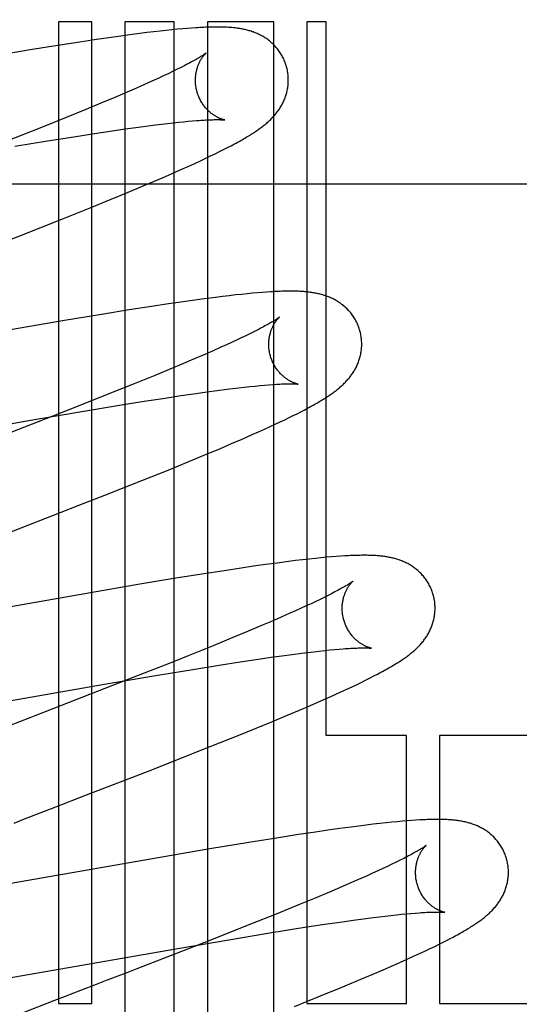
# Model space of a CAD drawing. Header units: inches. Extents: x 0 to 293, y 0 to 190.
# Tile 51 of 104: x 84.805 to 84.912, y 99.968 to 100.18. Entities that reach past the tile are written whole.
import ezdxf

# ---------------------------------------------------------------- set-up
doc = ezdxf.new("R2010")
doc.units = ezdxf.units.IN
doc.header["$LTSCALE"] = 16.12069
doc.header["$MEASUREMENT"] = 0
doc.linetypes.add('HIDDEN', pattern=[0.2, 0.1, -0.1])
doc.layers.add('DEFAULT_2', color=8, linetype='HIDDEN')

msp = doc.modelspace()

# ---------------------------------------------------------------- linework, layer by layer
at = {"layer": 'DEFAULT_2', "color": 8, "linetype": 'HIDDEN'}
for p, q in [((84.81296, 100.17906), (84.81296, 99.96801)), ((84.82011, 100.17906), (84.81296, 100.17906)), ((84.82011, 99.96801), (84.82011, 100.17906)), ((84.82725, 100.17906), (84.82725, 99.87327)), ((84.83785, 100.17906), (84.82725, 100.17906)), ((84.83785, 99.81982), (84.83785, 100.17906)), ((84.84499, 100.17906), (84.84499, 99.8102)), ((84.85927, 100.17906), (84.84499, 100.17906)), ((84.85927, 99.79494), (84.85927, 100.17906)), ((84.86642, 100.17906), (84.86642, 99.96801)), ((84.87056, 100.17906), (84.86642, 100.17906)), ((84.87056, 100.02561), (84.87056, 100.17906)), ((84.83043, 100.17656), (84.82882, 100.17635)), ((84.83198, 100.17676), (84.83043, 100.17656)), ((84.83346, 100.17694), (84.83198, 100.17676)), ((84.83484, 100.1771), (84.83346, 100.17694)), ((84.83615, 100.17724), (84.83484, 100.1771)), ((84.83738, 100.17737), (84.83615, 100.17724)), ((84.83854, 100.17748), (84.83738, 100.17737)), ((84.83962, 100.17758), (84.83854, 100.17748)), ((84.84065, 100.17766), (84.83962, 100.17758)), ((84.84161, 100.17774), (84.84065, 100.17766)), ((84.81752, 100.17473), (84.81278, 100.174)), ((84.82116, 100.17528), (84.81752, 100.17473)), ((84.82379, 100.17566), (84.82116, 100.17528)), ((84.82634, 100.17602), (84.82379, 100.17566)), ((84.82882, 100.17635), (84.82634, 100.17602)), ((84.80683, 100.17304), (84.79956, 100.17183)), ((84.81278, 100.174), (84.80683, 100.17304)), ((84.83671, 100.16801), (84.83571, 100.16754)), ((84.83765, 100.16846), (84.83671, 100.16801)), ((84.83853, 100.1689), (84.83765, 100.16846)), ((84.83936, 100.1693), (84.83853, 100.1689)), ((84.84012, 100.16969), (84.83936, 100.1693)), ((84.83239, 100.16602), (84.83117, 100.16548)), ((84.83355, 100.16655), (84.83239, 100.16602)), ((84.83466, 100.16705), (84.83355, 100.16655)), ((84.83571, 100.16754), (84.83466, 100.16705)), ((84.82925, 100.16463), (84.82721, 100.16375)), ((84.83117, 100.16548), (84.82925, 100.16463)), ((84.82507, 100.16284), (84.82205, 100.16157)), ((84.82721, 100.16375), (84.82507, 100.16284)), ((84.81886, 100.16025), (84.81464, 100.15852)), ((84.82205, 100.16157), (84.81886, 100.16025)), ((84.81464, 100.15852), (84.80927, 100.15636)), ((84.83761, 100.15738), (84.83875, 100.1575)), ((84.83875, 100.1575), (84.83983, 100.15761)), ((84.83983, 100.15761), (84.84086, 100.1577)), ((84.84086, 100.1577), (84.84182, 100.15779)), ((84.80927, 100.15636), (84.80163, 100.15333)), ((84.82072, 100.15509), (84.82411, 100.1556)), ((84.82411, 100.1556), (84.82732, 100.15606)), ((84.82732, 100.15606), (84.82961, 100.15638)), ((84.82961, 100.15638), (84.83178, 100.15667)), ((84.83178, 100.15667), (84.83384, 100.15693)), ((84.83384, 100.15693), (84.83515, 100.15709)), ((84.83515, 100.15709), (84.83641, 100.15724)), ((84.83641, 100.15724), (84.83761, 100.15738)), ((84.80354, 100.15232), (84.81056, 100.15348)), ((84.81056, 100.15348), (84.81624, 100.15439)), ((84.81624, 100.15439), (84.82072, 100.15509)), ((84.84669, 100.15072), (84.84762, 100.15118)), ((84.84762, 100.15118), (84.84849, 100.15162)), ((84.84849, 100.15162), (84.84931, 100.15203)), ((84.84931, 100.15203), (84.85009, 100.15244)), ((84.84231, 100.14866), (84.84351, 100.14922)), ((84.84351, 100.14922), (84.84464, 100.14975)), ((84.84464, 100.14975), (84.8457, 100.15025)), ((84.8457, 100.15025), (84.84669, 100.15072)), ((84.83596, 100.14585), (84.83822, 100.14683)), ((84.83822, 100.14683), (84.83966, 100.14747)), ((84.83966, 100.14747), (84.84103, 100.14808)), ((84.84103, 100.14808), (84.84231, 100.14866)), ((84.83119, 100.14382), (84.83361, 100.14484)), ((84.83361, 100.14484), (84.83596, 100.14585)), ((84.64877, 100.14426), (85.14877, 100.14426)), ((84.82783, 100.14241), (84.83119, 100.14382)), ((84.81976, 100.13912), (84.82432, 100.14097)), ((84.82432, 100.14097), (84.82783, 100.14241)), ((84.81402, 100.13683), (84.81976, 100.13912)), ((84.80497, 100.13325), (84.81402, 100.13683)), ((84.78784, 100.12658), (84.80497, 100.13325)), ((84.84434, 100.11953), (84.84183, 100.11919)), ((84.84674, 100.11984), (84.84434, 100.11953)), ((84.84826, 100.12003), (84.84674, 100.11984)), ((84.84971, 100.1202), (84.84826, 100.12003)), ((84.85107, 100.12035), (84.84971, 100.1202)), ((84.85236, 100.12049), (84.85107, 100.12035)), ((84.85357, 100.12062), (84.85236, 100.12049)), ((84.85471, 100.12072), (84.85357, 100.12062)), ((84.85578, 100.12082), (84.85471, 100.12072)), ((84.85678, 100.1209), (84.85578, 100.12082)), ((84.85773, 100.12097), (84.85678, 100.1209)), ((84.83294, 100.11788), (84.82817, 100.11714)), ((84.8366, 100.11844), (84.83294, 100.11788)), ((84.83925, 100.11882), (84.8366, 100.11844)), ((84.84183, 100.11919), (84.83925, 100.11882)), ((84.82218, 100.11618), (84.8138, 100.11478)), ((84.82817, 100.11714), (84.82218, 100.11618)), ((84.8138, 100.11478), (84.80052, 100.11251)), ((84.85229, 100.11112), (84.85129, 100.11065)), ((84.85324, 100.11158), (84.85229, 100.11112)), ((84.85414, 100.11201), (84.85324, 100.11158)), ((84.85497, 100.11242), (84.85414, 100.11201)), ((84.85575, 100.11282), (84.85497, 100.11242)), ((84.84793, 100.10912), (84.84607, 100.1083)), ((84.8491, 100.10965), (84.84793, 100.10912)), ((84.85022, 100.11016), (84.8491, 100.10965)), ((84.85129, 100.11065), (84.85022, 100.11016)), ((84.8441, 100.10744), (84.84202, 100.10654)), ((84.84607, 100.1083), (84.8441, 100.10744)), ((84.83984, 100.10561), (84.83677, 100.10433)), ((84.84202, 100.10654), (84.83984, 100.10561)), ((84.83353, 100.10299), (84.82925, 100.10125)), ((84.83677, 100.10433), (84.83353, 100.10299)), ((84.82925, 100.10125), (84.82382, 100.09907)), ((84.84917, 100.10008), (84.8505, 100.10025)), ((84.8505, 100.10025), (84.85177, 100.1004)), ((84.85177, 100.1004), (84.85299, 100.10054)), ((84.85299, 100.10054), (84.85415, 100.10067)), ((84.85415, 100.10067), (84.85526, 100.10078)), ((84.85526, 100.10078), (84.8563, 100.10088)), ((84.8563, 100.10088), (84.85729, 100.10097)), ((84.85729, 100.10097), (84.85821, 100.10104)), ((84.82382, 100.09907), (84.81612, 100.09602)), ((84.83139, 100.0975), (84.8359, 100.0982)), ((84.8359, 100.0982), (84.83932, 100.09872)), ((84.83932, 100.09872), (84.84257, 100.09919)), ((84.84257, 100.09919), (84.84488, 100.09952)), ((84.84488, 100.09952), (84.84708, 100.09981)), ((84.84708, 100.09981), (84.84917, 100.10008)), ((84.81612, 100.09602), (84.80272, 100.09079)), ((84.81757, 100.09523), (84.82567, 100.09658)), ((84.82567, 100.09658), (84.83139, 100.0975)), ((84.80569, 100.0932), (84.81757, 100.09523)), ((84.86166, 100.09354), (84.86259, 100.09399)), ((84.86259, 100.09399), (84.86347, 100.09442)), ((84.86347, 100.09442), (84.8643, 100.09483)), ((84.8643, 100.09483), (84.86508, 100.09523)), ((84.86508, 100.09523), (84.86582, 100.09562)), ((84.86582, 100.09562), (84.86652, 100.09599)), ((84.76732, 100.0865), (84.80569, 100.0932)), ((84.85729, 100.0915), (84.85849, 100.09205)), ((84.85849, 100.09205), (84.85962, 100.09257)), ((84.85962, 100.09257), (84.86067, 100.09307)), ((84.86067, 100.09307), (84.86166, 100.09354)), ((84.8525, 100.08938), (84.85466, 100.09033)), ((84.85466, 100.09033), (84.85601, 100.09093)), ((84.85601, 100.09093), (84.85729, 100.0915)), ((84.84779, 100.08737), (84.8502, 100.08839)), ((84.8502, 100.08839), (84.8525, 100.08938)), ((84.84103, 100.08456), (84.84448, 100.08598)), ((84.84448, 100.08598), (84.84779, 100.08737)), ((84.83653, 100.08272), (84.84103, 100.08456)), ((84.83087, 100.08045), (84.83653, 100.08272)), ((84.82293, 100.07731), (84.83087, 100.08045)), ((84.81882, 100.0757), (84.82293, 100.07731)), ((84.80493, 100.0703), (84.81882, 100.0757)), ((84.80164, 100.06902), (84.80493, 100.0703)), ((84.8575, 100.06238), (84.85492, 100.06202)), ((84.86001, 100.06272), (84.8575, 100.06238)), ((84.86245, 100.06304), (84.86001, 100.06272)), ((84.864, 100.06323), (84.86245, 100.06304)), ((84.86549, 100.06341), (84.864, 100.06323)), ((84.86691, 100.06357), (84.86549, 100.06341)), ((84.86824, 100.06371), (84.86691, 100.06357)), ((84.86949, 100.06384), (84.86824, 100.06371)), ((84.87066, 100.06395), (84.86949, 100.06384)), ((84.87174, 100.06404), (84.87066, 100.06395)), ((84.87275, 100.06412), (84.87174, 100.06404)), ((84.87369, 100.06419), (84.87275, 100.06412)), ((84.84381, 100.06033), (84.83781, 100.05936)), ((84.8486, 100.06107), (84.84381, 100.06033)), ((84.85227, 100.06163), (84.8486, 100.06107)), ((84.85492, 100.06202), (84.85227, 100.06163)), ((84.83048, 100.05814), (84.77262, 100.0481)), ((84.83781, 100.05936), (84.83048, 100.05814)), ((84.87173, 100.05612), (84.87097, 100.05574)), ((84.86732, 100.05397), (84.86627, 100.05348)), ((84.86832, 100.05445), (84.86732, 100.05397)), ((84.86926, 100.0549), (84.86832, 100.05445)), ((84.87014, 100.05533), (84.86926, 100.0549)), ((84.87097, 100.05574), (84.87014, 100.05533)), ((84.86278, 100.05191), (84.86085, 100.05106)), ((84.86399, 100.05245), (84.86278, 100.05191)), ((84.86516, 100.05298), (84.86399, 100.05245)), ((84.86627, 100.05348), (84.86516, 100.05298)), ((84.85882, 100.05018), (84.85667, 100.04926)), ((84.86085, 100.05106), (84.85882, 100.05018)), ((84.85365, 100.04799), (84.85045, 100.04667)), ((84.85667, 100.04926), (84.85365, 100.04799)), ((84.85045, 100.04667), (84.84623, 100.04494)), ((84.84623, 100.04494), (84.84084, 100.04277)), ((84.86322, 100.04307), (84.8653, 100.04334)), ((84.8653, 100.04334), (84.86662, 100.0435)), ((84.86662, 100.0435), (84.86789, 100.04365)), ((84.86789, 100.04365), (84.86909, 100.04378)), ((84.86909, 100.04378), (84.87025, 100.04391)), ((84.87025, 100.04391), (84.87134, 100.04402)), ((84.87134, 100.04402), (84.87237, 100.04412)), ((84.87237, 100.04412), (84.87334, 100.0442)), ((84.83804, 100.04165), (84.8292, 100.03816)), ((84.84084, 100.04277), (84.83804, 100.04165)), ((84.84757, 100.04077), (84.85207, 100.04147)), ((84.85207, 100.04147), (84.85549, 100.04198)), ((84.85549, 100.04198), (84.85873, 100.04245)), ((84.85873, 100.04245), (84.86103, 100.04277)), ((84.86103, 100.04277), (84.86322, 100.04307)), ((84.83477, 100.03868), (84.84184, 100.03985)), ((84.84184, 100.03985), (84.84757, 100.04077)), ((84.76789, 100.02711), (84.82405, 100.03685)), ((84.8292, 100.03816), (84.81337, 100.032)), ((84.82405, 100.03685), (84.83477, 100.03868)), ((84.87722, 100.03663), (84.87822, 100.03712)), ((84.87822, 100.03712), (84.87915, 100.03757)), ((84.87915, 100.03757), (84.88002, 100.03801)), ((84.88002, 100.03801), (84.88085, 100.03843)), ((84.88085, 100.03843), (84.88163, 100.03883)), ((84.87235, 100.03438), (84.87372, 100.035)), ((84.87372, 100.035), (84.87498, 100.03558)), ((84.87498, 100.03558), (84.87614, 100.03612)), ((84.87614, 100.03612), (84.87722, 100.03663)), ((84.86718, 100.03211), (84.86944, 100.03309)), ((84.86944, 100.03309), (84.8709, 100.03374)), ((84.8709, 100.03374), (84.87235, 100.03438)), ((84.81337, 100.032), (84.81009, 100.03073)), ((84.8624, 100.03008), (84.86483, 100.03111)), ((84.86483, 100.03111), (84.86718, 100.03211)), ((84.85551, 100.02723), (84.85902, 100.02867)), ((84.85902, 100.02867), (84.8624, 100.03008)), ((84.84323, 100.0223), (84.85, 100.025)), ((84.88784, 100.02561), (84.87056, 100.02561)), ((84.88784, 99.96801), (84.88784, 100.02561)), ((84.89498, 100.02561), (84.89498, 99.96801)), ((84.9231, 100.02561), (84.89498, 100.02561)), ((84.83301, 100.01828), (84.84323, 100.0223)), ((84.81901, 100.01284), (84.83301, 100.01828)), ((84.80902, 100.00898), (84.81236, 100.01027)), ((84.81236, 100.01027), (84.81459, 100.01113)), ((84.80678, 100.00811), (84.80902, 100.00898)), ((84.88587, 100.0071), (84.88471, 100.00699)), ((84.88696, 100.0072), (84.88587, 100.0071)), ((84.88798, 100.00729), (84.88696, 100.0072)), ((84.88894, 100.00736), (84.88798, 100.00729)), ((84.88984, 100.00742), (84.88894, 100.00736)), ((84.87093, 100.00525), (84.86828, 100.00487)), ((84.87349, 100.00562), (84.87093, 100.00525)), ((84.87596, 100.00595), (84.87349, 100.00562)), ((84.87758, 100.00616), (84.87596, 100.00595)), ((84.87916, 100.00636), (84.87758, 100.00616)), ((84.88069, 100.00655), (84.87916, 100.00636)), ((84.88213, 100.00671), (84.88069, 100.00655)), ((84.88347, 100.00686), (84.88213, 100.00671)), ((84.88471, 100.00699), (84.88347, 100.00686)), ((84.85987, 100.00358), (84.8539, 100.00262)), ((84.86463, 100.00432), (84.85987, 100.00358)), ((84.86828, 100.00487), (84.86463, 100.00432)), ((84.84554, 100.00123), (84.79483, 99.99242)), ((84.8539, 100.00262), (84.84554, 100.00123)), ((84.88647, 99.9988), (84.88563, 99.99838)), ((84.88725, 99.99919), (84.88647, 99.9988)), ((84.88169, 99.99652), (84.88056, 99.99601)), ((84.88276, 99.99702), (84.88169, 99.99652)), ((84.88377, 99.99749), (84.88276, 99.99702)), ((84.88473, 99.99795), (84.88377, 99.99749)), ((84.88563, 99.99838), (84.88473, 99.99795)), ((84.87752, 99.99465), (84.87555, 99.99379)), ((84.87939, 99.99548), (84.87752, 99.99465)), ((84.88056, 99.99601), (84.87939, 99.99548)), ((84.87346, 99.9929), (84.87127, 99.99197)), ((84.87555, 99.99379), (84.87346, 99.9929)), ((84.87127, 99.99197), (84.86819, 99.99068)), ((84.8641, 99.989), (84.85977, 99.98724)), ((84.85977, 99.98724), (84.85428, 99.98504)), ((84.87637, 99.98592), (84.87858, 99.98622)), ((84.87858, 99.98622), (84.88067, 99.98649)), ((84.88067, 99.98649), (84.88201, 99.98666)), ((84.88201, 99.98666), (84.88328, 99.98681)), ((84.88328, 99.98681), (84.88451, 99.98695)), ((84.88451, 99.98695), (84.88567, 99.98708)), ((84.88567, 99.98708), (84.88678, 99.98719)), ((84.88678, 99.98719), (84.88783, 99.98729)), ((84.88783, 99.98729), (84.88881, 99.98738)), ((84.88881, 99.98738), (84.88975, 99.98746)), ((84.85428, 99.98504), (84.84551, 99.98158)), ((84.85712, 99.98297), (84.86285, 99.9839)), ((84.86285, 99.9839), (84.86737, 99.9846)), ((84.86737, 99.9846), (84.8708, 99.98512)), ((84.8708, 99.98512), (84.87405, 99.9856)), ((84.87405, 99.9856), (84.87637, 99.98592)), ((84.83822, 99.97978), (84.85004, 99.9818)), ((84.85004, 99.9818), (84.85712, 99.98297)), ((84.8966, 99.98162), (84.89739, 99.98203)), ((84.78333, 99.97026), (84.83822, 99.97978)), ((84.84551, 99.98158), (84.8298, 99.97546)), ((84.89183, 99.97929), (84.89292, 99.9798)), ((84.89292, 99.9798), (84.89394, 99.98029)), ((84.89394, 99.98029), (84.89488, 99.98075)), ((84.89488, 99.98075), (84.89577, 99.9812)), ((84.89577, 99.9812), (84.8966, 99.98162)), ((84.88659, 99.9769), (84.88802, 99.97754)), ((84.88802, 99.97754), (84.88939, 99.97816)), ((84.88939, 99.97816), (84.89066, 99.97874)), ((84.89066, 99.97874), (84.89183, 99.97929)), ((84.8298, 99.97546), (84.82763, 99.97462)), ((84.88284, 99.97526), (84.88511, 99.97625)), ((84.88511, 99.97625), (84.88659, 99.9769)), ((84.87806, 99.97323), (84.88049, 99.97426)), ((84.88049, 99.97426), (84.88284, 99.97526)), ((84.82104, 99.97207), (84.81771, 99.97078)), ((84.82325, 99.97292), (84.82104, 99.97207)), ((84.86936, 99.96965), (84.87381, 99.97147)), ((84.81771, 99.97078), (84.81548, 99.96992)), ((84.86375, 99.96739), (84.86936, 99.96965)), ((84.81212, 99.96862), (84.7931, 99.96122)), ((84.81296, 99.96801), (84.82011, 99.96801)), ((84.86642, 99.96801), (84.88784, 99.96801)), ((84.89498, 99.96801), (84.9231, 99.96801))]:
    msp.add_line(p, q, dxfattribs=at)
for points in [[(84.86204, 100.16944), (84.86197, 100.16965), (84.8619, 100.1699), (84.86181, 100.17014), (84.86172, 100.17039), (84.86163, 100.17063), (84.86153, 100.17086), (84.86142, 100.1711), (84.86131, 100.17133), (84.86119, 100.17156), (84.86107, 100.17179), (84.86094, 100.17201), (84.86081, 100.17223), (84.86067, 100.17244), (84.86053, 100.17265), (84.86038, 100.17286), (84.86023, 100.17306), (84.86008, 100.17326), (84.85992, 100.17345), (84.85976, 100.17364), (84.85959, 100.17382), (84.85942, 100.174), (84.85925, 100.17418), (84.85907, 100.17435), (84.8589, 100.17451), (84.85872, 100.17467), (84.85854, 100.17483), (84.85835, 100.17498), (84.85816, 100.17512), (84.85798, 100.17527), (84.85778, 100.1754), (84.85759, 100.17554), (84.85739, 100.17567), (84.85719, 100.17579), (84.85699, 100.17591), (84.85678, 100.17603), (84.85658, 100.17614), (84.85637, 100.17625), (84.85616, 100.17636), (84.85595, 100.17646), (84.85574, 100.17655), (84.85553, 100.17664), (84.85532, 100.17673), (84.8551, 100.17682), (84.85489, 100.1769), (84.85467, 100.17697), (84.85444, 100.17705), (84.85422, 100.17712), (84.854, 100.17718), (84.85377, 100.17725), (84.85355, 100.17731), (84.85332, 100.17736), (84.85309, 100.17742), (84.85287, 100.17747), (84.85264, 100.17751), (84.85241, 100.17756), (84.85218, 100.1776), (84.85195, 100.17764), (84.85171, 100.17767), (84.85148, 100.17771), (84.85124, 100.17774), (84.851, 100.17777), (84.85076, 100.17779), (84.85052, 100.17782), (84.85027, 100.17784), (84.85001, 100.17786), (84.84975, 100.17788), (84.84949, 100.1779), (84.84921, 100.17791), (84.84893, 100.17793), (84.84865, 100.17794), (84.84836, 100.17795), (84.84806, 100.17795), (84.84775, 100.17796), (84.84743, 100.17796), (84.84711, 100.17796), (84.84678, 100.17796), (84.84644, 100.17796), (84.84609, 100.17795), (84.84573, 100.17795), (84.84537, 100.17794), (84.84499, 100.17792), (84.84461, 100.17791), (84.84421, 100.17789), (84.8438, 100.17787), (84.84339, 100.17785), (84.84296, 100.17783), (84.84252, 100.1778), (84.84161, 100.17774)], [(84.84472, 100.17238), (84.84471, 100.17237), (84.84469, 100.17236), (84.84467, 100.17234), (84.84464, 100.17232), (84.8446, 100.17229), (84.84455, 100.17225), (84.84449, 100.1722), (84.84442, 100.17215), (84.84434, 100.1721), (84.84424, 100.17203), (84.84413, 100.17196), (84.84401, 100.17188), (84.84388, 100.1718), (84.84373, 100.1717), (84.84357, 100.1716), (84.8434, 100.1715), (84.84321, 100.17138), (84.843, 100.17126), (84.84278, 100.17113), (84.84255, 100.171), (84.8423, 100.17086), (84.84203, 100.17071), (84.84175, 100.17056), (84.84146, 100.1704), (84.84115, 100.17023), (84.84082, 100.17006), (84.84048, 100.16988), (84.84012, 100.16969)], [(84.84277, 100.16408), (84.84271, 100.16428), (84.84266, 100.16451), (84.84261, 100.16475), (84.84256, 100.16498), (84.84253, 100.16522), (84.8425, 100.16545), (84.84247, 100.16568), (84.84245, 100.16592), (84.84244, 100.16615), (84.84243, 100.16638), (84.84243, 100.16661), (84.84244, 100.16683), (84.84245, 100.16705), (84.84246, 100.16727), (84.84248, 100.16749), (84.84251, 100.1677), (84.84254, 100.16791), (84.84257, 100.16812), (84.84261, 100.16832), (84.84265, 100.16851), (84.8427, 100.1687), (84.84274, 100.16889), (84.8428, 100.16907), (84.84285, 100.16924), (84.8429, 100.16941), (84.84296, 100.16958), (84.84302, 100.16974), (84.84308, 100.16989), (84.84315, 100.17004), (84.84321, 100.17019), (84.84327, 100.17033), (84.84334, 100.17046), (84.84341, 100.17059), (84.84347, 100.17071), (84.84354, 100.17083), (84.8436, 100.17095), (84.84367, 100.17106), (84.84374, 100.17117), (84.8438, 100.17127), (84.84387, 100.17136), (84.84393, 100.17146), (84.84399, 100.17155), (84.84405, 100.17163), (84.84412, 100.17171), (84.84417, 100.17179), (84.84423, 100.17186), (84.84429, 100.17193), (84.84434, 100.17199), (84.84439, 100.17205), (84.84444, 100.1721), (84.84449, 100.17215), (84.84453, 100.1722), (84.84457, 100.17224), (84.8446, 100.17227), (84.84464, 100.1723), (84.84466, 100.17233), (84.84468, 100.17235), (84.8447, 100.17236), (84.84471, 100.17237), (84.84472, 100.17238)], [(84.85009, 100.15244), (84.85046, 100.15263), (84.85082, 100.15283), (84.85117, 100.15302), (84.85151, 100.1532), (84.85184, 100.15339), (84.85217, 100.15357), (84.85248, 100.15374), (84.85278, 100.15392), (84.85308, 100.15409), (84.85337, 100.15426), (84.85364, 100.15443), (84.85392, 100.15459), (84.85418, 100.15475), (84.85444, 100.15491), (84.85468, 100.15507), (84.85493, 100.15523), (84.85516, 100.15538), (84.85539, 100.15554), (84.85561, 100.15569), (84.85583, 100.15584), (84.85604, 100.15599), (84.85625, 100.15613), (84.85645, 100.15628), (84.85665, 100.15643), (84.85684, 100.15658), (84.85704, 100.15673), (84.85722, 100.15687), (84.85741, 100.15702), (84.85759, 100.15718), (84.85777, 100.15733), (84.85795, 100.15748), (84.85812, 100.15764), (84.85829, 100.1578), (84.85846, 100.15796), (84.85863, 100.15812), (84.8588, 100.15829), (84.85896, 100.15845), (84.85912, 100.15863), (84.85928, 100.1588), (84.85944, 100.15897), (84.85959, 100.15915), (84.85974, 100.15933), (84.85988, 100.15951), (84.86003, 100.1597), (84.86017, 100.15988), (84.8603, 100.16007), (84.86043, 100.16026), (84.86056, 100.16046), (84.86069, 100.16065), (84.86081, 100.16085), (84.86093, 100.16106), (84.86104, 100.16126), (84.86115, 100.16147), (84.86126, 100.16168), (84.86136, 100.1619), (84.86146, 100.16211), (84.86156, 100.16233), (84.86165, 100.16255), (84.86173, 100.16277), (84.86181, 100.163), (84.86189, 100.16322), (84.86196, 100.16345), (84.86203, 100.16369), (84.86209, 100.16392), (84.86215, 100.16416), (84.8622, 100.1644), (84.86225, 100.16465), (84.86229, 100.16489), (84.86233, 100.16514), (84.86236, 100.16539), (84.86238, 100.16564), (84.8624, 100.1659), (84.86242, 100.16615), (84.86242, 100.16641), (84.86242, 100.16666), (84.86242, 100.16692), (84.86241, 100.16718), (84.86239, 100.16744), (84.86237, 100.16769), (84.86234, 100.16795), (84.8623, 100.16821), (84.86226, 100.16846), (84.86221, 100.16872), (84.86215, 100.16897), (84.86209, 100.16923), (84.86204, 100.16944)], [(84.84872, 100.15798), (84.84872, 100.15798), (84.84871, 100.15798), (84.8487, 100.15799), (84.84867, 100.15799), (84.84864, 100.158), (84.84861, 100.158), (84.84856, 100.15801), (84.84852, 100.15803), (84.84846, 100.15804), (84.8484, 100.15806), (84.84834, 100.15808), (84.84827, 100.1581), (84.84819, 100.15812), (84.84811, 100.15815), (84.84803, 100.15818), (84.84794, 100.15821), (84.84785, 100.15824), (84.84776, 100.15828), (84.84766, 100.15832), (84.84756, 100.15836), (84.84746, 100.15841), (84.84736, 100.15846), (84.84725, 100.15851), (84.84714, 100.15857), (84.84702, 100.15863), (84.84691, 100.1587), (84.84679, 100.15877), (84.84667, 100.15884), (84.84655, 100.15891), (84.84642, 100.159), (84.84629, 100.15908), (84.84616, 100.15917), (84.84603, 100.15927), (84.8459, 100.15937), (84.84577, 100.15948), (84.84563, 100.15959), (84.8455, 100.1597), (84.84536, 100.15983), (84.84523, 100.15995), (84.84509, 100.16009), (84.84495, 100.16023), (84.84482, 100.16037), (84.84468, 100.16052), (84.84455, 100.16068), (84.84441, 100.16085), (84.84428, 100.16102), (84.84415, 100.16119), (84.84403, 100.16137), (84.8439, 100.16156), (84.84378, 100.16175), (84.84367, 100.16194), (84.84355, 100.16214), (84.84345, 100.16235), (84.84334, 100.16255), (84.84324, 100.16277), (84.84315, 100.16298), (84.84306, 100.1632), (84.84298, 100.16343), (84.8429, 100.16365), (84.84282, 100.16388), (84.84277, 100.16408)], [(84.84182, 100.15779), (84.84272, 100.15786), (84.84315, 100.15789), (84.84356, 100.15792), (84.84396, 100.15794), (84.84434, 100.15797), (84.84469, 100.15799), (84.84503, 100.158), (84.84535, 100.15802), (84.84565, 100.15803), (84.84593, 100.15804), (84.8462, 100.15804), (84.84645, 100.15805), (84.84669, 100.15805), (84.84691, 100.15805), (84.84712, 100.15805), (84.84731, 100.15805), (84.84749, 100.15805), (84.84766, 100.15805), (84.84781, 100.15804), (84.84795, 100.15804), (84.84808, 100.15803), (84.84819, 100.15803), (84.8483, 100.15802), (84.84839, 100.15801), (84.84846, 100.15801), (84.84853, 100.158), (84.84859, 100.158), (84.84863, 100.15799), (84.84867, 100.15799), (84.84869, 100.15798), (84.84871, 100.15798), (84.84872, 100.15798)], [(84.87783, 100.11265), (84.87776, 100.11286), (84.87769, 100.11311), (84.8776, 100.11335), (84.87751, 100.1136), (84.87742, 100.11384), (84.87732, 100.11408), (84.87721, 100.11431), (84.8771, 100.11455), (84.87698, 100.11478), (84.87685, 100.115), (84.87673, 100.11522), (84.87659, 100.11544), (84.87645, 100.11566), (84.87631, 100.11587), (84.87617, 100.11608), (84.87601, 100.11628), (84.87586, 100.11648), (84.8757, 100.11667), (84.87554, 100.11686), (84.87537, 100.11704), (84.8752, 100.11722), (84.87503, 100.1174), (84.87485, 100.11757), (84.87468, 100.11773), (84.8745, 100.11789), (84.87431, 100.11805), (84.87413, 100.1182), (84.87394, 100.11834), (84.87375, 100.11849), (84.87356, 100.11862), (84.87336, 100.11876), (84.87316, 100.11889), (84.87296, 100.11901), (84.87276, 100.11913), (84.87255, 100.11925), (84.87235, 100.11936), (84.87214, 100.11947), (84.87193, 100.11958), (84.87172, 100.11968), (84.87151, 100.11977), (84.8713, 100.11986), (84.87108, 100.11995), (84.87087, 100.12003), (84.87065, 100.12011), (84.87043, 100.12019), (84.87021, 100.12027), (84.86998, 100.12034), (84.86976, 100.1204), (84.86953, 100.12046), (84.86931, 100.12052), (84.86908, 100.12058), (84.86885, 100.12063), (84.86862, 100.12068), (84.86839, 100.12073), (84.86816, 100.12077), (84.86793, 100.12082), (84.86769, 100.12085), (84.86746, 100.12089), (84.86722, 100.12092), (84.86698, 100.12095), (84.86674, 100.12098), (84.86649, 100.12101), (84.86624, 100.12103), (84.86599, 100.12106), (84.86573, 100.12108), (84.86547, 100.12109), (84.8652, 100.12111), (84.86492, 100.12113), (84.86464, 100.12114), (84.86435, 100.12115), (84.86406, 100.12116), (84.86376, 100.12116), (84.86345, 100.12117), (84.86313, 100.12117), (84.8628, 100.12117), (84.86247, 100.12117), (84.86213, 100.12117), (84.86178, 100.12116), (84.86142, 100.12115), (84.86105, 100.12114), (84.86067, 100.12113), (84.86028, 100.12111), (84.85988, 100.1211), (84.85947, 100.12108), (84.85905, 100.12105), (84.85862, 100.12103), (84.85773, 100.12097)], [(84.86051, 100.11559), (84.8605, 100.11558), (84.86049, 100.11557), (84.86047, 100.11555), (84.86044, 100.11553), (84.8604, 100.1155), (84.86036, 100.11547), (84.86031, 100.11543), (84.86024, 100.11539), (84.86017, 100.11534), (84.86008, 100.11528), (84.85999, 100.11521), (84.85988, 100.11514), (84.85977, 100.11507), (84.85964, 100.11498), (84.8595, 100.1149), (84.85935, 100.1148), (84.85918, 100.1147), (84.85901, 100.1146), (84.85882, 100.11448), (84.85862, 100.11437), (84.8584, 100.11424), (84.85817, 100.11411), (84.85793, 100.11398), (84.85767, 100.11384), (84.8574, 100.11369), (84.8571, 100.11353), (84.85679, 100.11336), (84.85646, 100.11319), (84.85611, 100.11301), (84.85575, 100.11282)], [(84.85856, 100.10729), (84.8585, 100.10749), (84.85845, 100.10772), (84.8584, 100.10795), (84.85836, 100.10819), (84.85832, 100.10842), (84.85829, 100.10866), (84.85826, 100.10889), (84.85824, 100.10912), (84.85823, 100.10935), (84.85822, 100.10958), (84.85822, 100.10981), (84.85823, 100.11003), (84.85824, 100.11026), (84.85825, 100.11048), (84.85827, 100.11069), (84.8583, 100.1109), (84.85833, 100.11111), (84.85836, 100.11132), (84.8584, 100.11152), (84.85844, 100.11171), (84.85848, 100.1119), (84.85853, 100.11209), (84.85858, 100.11227), (84.85864, 100.11244), (84.85869, 100.11261), (84.85875, 100.11278), (84.85881, 100.11294), (84.85887, 100.11309), (84.85893, 100.11324), (84.859, 100.11339), (84.85906, 100.11353), (84.85913, 100.11366), (84.85919, 100.11379), (84.85926, 100.11391), (84.85932, 100.11403), (84.85939, 100.11415), (84.85945, 100.11426), (84.85952, 100.11437), (84.85959, 100.11447), (84.85965, 100.11456), (84.85971, 100.11466), (84.85978, 100.11475), (84.85984, 100.11483), (84.8599, 100.11491), (84.85996, 100.11499), (84.86002, 100.11506), (84.86007, 100.11513), (84.86013, 100.11519), (84.86018, 100.11525), (84.86023, 100.1153), (84.86027, 100.11535), (84.86032, 100.1154), (84.86035, 100.11544), (84.86039, 100.11548), (84.86042, 100.11551), (84.86045, 100.11553), (84.86047, 100.11555), (84.86049, 100.11557), (84.8605, 100.11558), (84.86051, 100.11558)], [(84.86652, 100.09599), (84.86686, 100.09617), (84.86718, 100.09634), (84.8675, 100.09652), (84.8678, 100.09669), (84.8681, 100.09686), (84.86839, 100.09702), (84.86867, 100.09718), (84.86894, 100.09734), (84.8692, 100.0975), (84.86946, 100.09765), (84.86971, 100.0978), (84.86996, 100.09795), (84.87019, 100.0981), (84.87043, 100.09825), (84.87065, 100.0984), (84.87088, 100.09854), (84.87109, 100.09868), (84.87131, 100.09883), (84.87151, 100.09897), (84.87172, 100.09911), (84.87192, 100.09925), (84.87212, 100.0994), (84.87231, 100.09954), (84.8725, 100.09968), (84.87269, 100.09983), (84.87288, 100.09997), (84.87306, 100.10012), (84.87324, 100.10027), (84.87342, 100.10042), (84.8736, 100.10057), (84.87378, 100.10073), (84.87395, 100.10088), (84.87412, 100.10104), (84.87429, 100.1012), (84.87446, 100.10137), (84.87462, 100.10153), (84.87479, 100.1017), (84.87495, 100.10187), (84.8751, 100.10204), (84.87526, 100.10222), (84.87541, 100.10239), (84.87556, 100.10257), (84.8757, 100.10276), (84.87584, 100.10294), (84.87598, 100.10312), (84.87611, 100.10331), (84.87624, 100.1035), (84.87637, 100.1037), (84.8765, 100.10389), (84.87662, 100.10409), (84.87674, 100.10429), (84.87685, 100.1045), (84.87696, 100.10471), (84.87707, 100.10492), (84.87717, 100.10513), (84.87727, 100.10535), (84.87736, 100.10557), (84.87745, 100.10578), (84.87753, 100.10601), (84.87761, 100.10623), (84.87769, 100.10646), (84.87776, 100.10669), (84.87783, 100.10692), (84.87789, 100.10715), (84.87794, 100.10739), (84.878, 100.10763), (84.87804, 100.10788), (84.87808, 100.10812), (84.87812, 100.10837), (84.87815, 100.10862), (84.87818, 100.10887), (84.87819, 100.10912), (84.87821, 100.10937), (84.87821, 100.10963), (84.87822, 100.10988), (84.87821, 100.11014), (84.8782, 100.1104), (84.87818, 100.11065), (84.87816, 100.11091), (84.87813, 100.11117), (84.87809, 100.11142), (84.87805, 100.11168), (84.878, 100.11193), (84.87794, 100.11219), (84.87788, 100.11244), (84.87783, 100.11265)], [(84.86451, 100.10119), (84.8645, 100.10119), (84.86449, 100.10119), (84.86446, 100.1012), (84.86443, 100.10121), (84.8644, 100.10121), (84.86436, 100.10122), (84.86431, 100.10124), (84.86425, 100.10125), (84.86419, 100.10127), (84.86413, 100.10128), (84.86406, 100.10131), (84.86399, 100.10133), (84.86391, 100.10136), (84.86382, 100.10138), (84.86374, 100.10142), (84.86365, 100.10145), (84.86355, 100.10149), (84.86346, 100.10153), (84.86336, 100.10157), (84.86325, 100.10162), (84.86315, 100.10167), (84.86304, 100.10172), (84.86293, 100.10178), (84.86282, 100.10184), (84.8627, 100.1019), (84.86258, 100.10197), (84.86246, 100.10205), (84.86234, 100.10212), (84.86221, 100.1022), (84.86208, 100.10229), (84.86196, 100.10238), (84.86182, 100.10248), (84.86169, 100.10258), (84.86156, 100.10268), (84.86143, 100.10279), (84.86129, 100.10291), (84.86115, 100.10303), (84.86102, 100.10316), (84.86088, 100.10329), (84.86074, 100.10343), (84.86061, 100.10358), (84.86047, 100.10373), (84.86034, 100.10389), (84.8602, 100.10405), (84.86007, 100.10422), (84.85994, 100.1044), (84.85982, 100.10458), (84.85969, 100.10476), (84.85957, 100.10495), (84.85946, 100.10515), (84.85934, 100.10535), (84.85924, 100.10555), (84.85913, 100.10576), (84.85903, 100.10598), (84.85894, 100.10619), (84.85885, 100.10641), (84.85877, 100.10663), (84.85869, 100.10686), (84.85862, 100.10709), (84.85856, 100.10729)], [(84.85821, 100.10104), (84.85907, 100.10111), (84.85948, 100.10114), (84.85987, 100.10116), (84.86024, 100.10118), (84.8606, 100.1012), (84.86094, 100.10122), (84.86126, 100.10123), (84.86157, 100.10124), (84.86186, 100.10125), (84.86214, 100.10126), (84.86239, 100.10126), (84.86264, 100.10126), (84.86286, 100.10126), (84.86307, 100.10126), (84.86326, 100.10126), (84.86344, 100.10126), (84.86359, 100.10125), (84.86374, 100.10125), (84.86387, 100.10124), (84.86398, 100.10124), (84.86409, 100.10123), (84.86418, 100.10122), (84.86425, 100.10122), (84.86432, 100.10121), (84.86438, 100.10121), (84.86442, 100.1012), (84.86446, 100.1012), (84.86448, 100.10119), (84.8645, 100.10119), (84.86451, 100.10119)], [(84.89362, 100.05586), (84.89356, 100.05607), (84.89348, 100.05632), (84.89339, 100.05656), (84.8933, 100.05681), (84.89321, 100.05705), (84.89311, 100.05729), (84.893, 100.05752), (84.89289, 100.05776), (84.89277, 100.05799), (84.89264, 100.05821), (84.89251, 100.05844), (84.89238, 100.05866), (84.89224, 100.05887), (84.8921, 100.05908), (84.89195, 100.05929), (84.8918, 100.05949), (84.89165, 100.05969), (84.89149, 100.05988), (84.89132, 100.06007), (84.89116, 100.06026), (84.89099, 100.06044), (84.89081, 100.06061), (84.89064, 100.06078), (84.89046, 100.06095), (84.89028, 100.06111), (84.8901, 100.06126), (84.88991, 100.06141), (84.88972, 100.06156), (84.88953, 100.0617), (84.88934, 100.06184), (84.88914, 100.06197), (84.88894, 100.0621), (84.88874, 100.06223), (84.88854, 100.06235), (84.88833, 100.06247), (84.88813, 100.06258), (84.88792, 100.06269), (84.88771, 100.06279), (84.8875, 100.06289), (84.88729, 100.06299), (84.88708, 100.06308), (84.88686, 100.06316), (84.88664, 100.06325), (84.88642, 100.06333), (84.8862, 100.06341), (84.88598, 100.06348), (84.88576, 100.06355), (84.88553, 100.06362), (84.88531, 100.06368), (84.88508, 100.06374), (84.88485, 100.06379), (84.88462, 100.06385), (84.88439, 100.0639), (84.88416, 100.06394), (84.88393, 100.06399), (84.8837, 100.06403), (84.88347, 100.06406), (84.88323, 100.0641), (84.883, 100.06413), (84.88276, 100.06416), (84.88252, 100.06419), (84.88228, 100.06422), (84.88204, 100.06424), (84.88179, 100.06426), (84.88154, 100.06428), (84.88129, 100.0643), (84.88103, 100.06432), (84.88077, 100.06433), (84.88051, 100.06434), (84.88024, 100.06436), (84.87997, 100.06436), (84.87969, 100.06437), (84.8794, 100.06438), (84.87911, 100.06438), (84.87881, 100.06438), (84.8785, 100.06438), (84.87819, 100.06438), (84.87787, 100.06437), (84.87754, 100.06437), (84.8772, 100.06436), (84.87686, 100.06435), (84.8765, 100.06434), (84.87614, 100.06432), (84.87576, 100.06431), (84.87537, 100.06429), (84.87497, 100.06427), (84.87456, 100.06424), (84.87369, 100.06419)], [(84.8763, 100.05879), (84.87629, 100.05879), (84.87627, 100.05877), (84.87625, 100.05876), (84.87622, 100.05873), (84.87618, 100.0587), (84.87613, 100.05866), (84.87607, 100.05862), (84.876, 100.05857), (84.87592, 100.05851), (84.87582, 100.05845), (84.87572, 100.05838), (84.8756, 100.0583), (84.87547, 100.05822), (84.87533, 100.05813), (84.87517, 100.05803), (84.875, 100.05792), (84.87481, 100.05781), (84.8746, 100.05769), (84.87439, 100.05756), (84.87415, 100.05743), (84.8739, 100.05729), (84.87364, 100.05714), (84.87336, 100.05699), (84.87306, 100.05683), (84.87275, 100.05666), (84.87243, 100.05649), (84.87209, 100.05631), (84.87173, 100.05612)], [(84.87435, 100.0505), (84.8743, 100.0507), (84.87424, 100.05093), (84.87419, 100.05117), (84.87415, 100.0514), (84.87411, 100.05164), (84.87408, 100.05187), (84.87405, 100.0521), (84.87403, 100.05234), (84.87402, 100.05257), (84.87401, 100.0528), (84.87401, 100.05303), (84.87402, 100.05325), (84.87403, 100.05348), (84.87404, 100.0537), (84.87406, 100.05391), (84.87409, 100.05413), (84.87412, 100.05434), (84.87415, 100.05454), (84.87419, 100.05474), (84.87423, 100.05494), (84.87428, 100.05513), (84.87433, 100.05531), (84.87438, 100.05549), (84.87443, 100.05567), (84.87449, 100.05584), (84.87455, 100.056), (84.87461, 100.05616), (84.87467, 100.05632), (84.87473, 100.05647), (84.87479, 100.05661), (84.87486, 100.05675), (84.87492, 100.05689), (84.87499, 100.05702), (84.87506, 100.05714), (84.87512, 100.05726), (84.87519, 100.05737), (84.87526, 100.05748), (84.87532, 100.05759), (84.87539, 100.05769), (84.87545, 100.05779), (84.87552, 100.05788), (84.87558, 100.05797), (84.87564, 100.05805), (84.8757, 100.05813), (84.87576, 100.05821), (84.87582, 100.05828), (84.87587, 100.05835), (84.87593, 100.05841), (84.87598, 100.05847), (84.87603, 100.05852), (84.87607, 100.05857), (84.87612, 100.05862), (84.87615, 100.05866), (84.87619, 100.05869), (84.87622, 100.05872), (84.87625, 100.05875), (84.87627, 100.05877), (84.87628, 100.05878), (84.87629, 100.05879), (84.8763, 100.05879)], [(84.88163, 100.03883), (84.882, 100.03903), (84.88236, 100.03922), (84.88272, 100.03942), (84.88306, 100.0396), (84.8834, 100.03979), (84.88372, 100.03997), (84.88404, 100.04015), (84.88435, 100.04033), (84.88465, 100.0405), (84.88494, 100.04067), (84.88522, 100.04084), (84.8855, 100.04101), (84.88576, 100.04117), (84.88602, 100.04134), (84.88628, 100.0415), (84.88652, 100.04165), (84.88676, 100.04181), (84.88699, 100.04196), (84.88721, 100.04212), (84.88743, 100.04227), (84.88765, 100.04242), (84.88785, 100.04257), (84.88806, 100.04272), (84.88825, 100.04286), (84.88845, 100.04301), (84.88864, 100.04316), (84.88882, 100.04331), (84.88901, 100.04346), (84.88919, 100.04361), (84.88937, 100.04376), (84.88955, 100.04392), (84.88972, 100.04407), (84.88989, 100.04423), (84.89006, 100.04439), (84.89023, 100.04455), (84.8904, 100.04472), (84.89056, 100.04489), (84.89072, 100.04506), (84.89088, 100.04523), (84.89103, 100.04541), (84.89118, 100.04558), (84.89133, 100.04576), (84.89148, 100.04595), (84.89162, 100.04613), (84.89176, 100.04631), (84.89189, 100.0465), (84.89202, 100.04669), (84.89215, 100.04689), (84.89228, 100.04708), (84.8924, 100.04728), (84.89252, 100.04749), (84.89263, 100.04769), (84.89274, 100.0479), (84.89285, 100.04811), (84.89295, 100.04833), (84.89305, 100.04854), (84.89314, 100.04876), (84.89323, 100.04898), (84.89332, 100.0492), (84.8934, 100.04942), (84.89347, 100.04965), (84.89355, 100.04988), (84.89361, 100.05011), (84.89368, 100.05035), (84.89373, 100.05059), (84.89379, 100.05083), (84.89383, 100.05107), (84.89387, 100.05132), (84.89391, 100.05157), (84.89394, 100.05182), (84.89397, 100.05207), (84.89398, 100.05232), (84.894, 100.05257), (84.894, 100.05283), (84.89401, 100.05309), (84.894, 100.05334), (84.89399, 100.0536), (84.89397, 100.05386), (84.89395, 100.05411), (84.89392, 100.05437), (84.89388, 100.05463), (84.89384, 100.05488), (84.89379, 100.05514), (84.89374, 100.05539), (84.89367, 100.05564), (84.89362, 100.05586)], [(84.88029, 100.0444), (84.8803, 100.0444), (84.8803, 100.0444), (84.88028, 100.0444), (84.88026, 100.04441), (84.88023, 100.04441), (84.8802, 100.04442), (84.88016, 100.04443), (84.88011, 100.04444), (84.88006, 100.04446), (84.88, 100.04447), (84.87993, 100.04449), (84.87986, 100.04451), (84.87979, 100.04453), (84.87971, 100.04456), (84.87963, 100.04459), (84.87954, 100.04462), (84.87945, 100.04465), (84.87936, 100.04469), (84.87926, 100.04473), (84.87916, 100.04477), (84.87906, 100.04482), (84.87896, 100.04487), (84.87885, 100.04492), (84.87874, 100.04498), (84.87862, 100.04504), (84.87851, 100.0451), (84.87839, 100.04517), (84.87827, 100.04524), (84.87814, 100.04532), (84.87802, 100.0454), (84.87789, 100.04549), (84.87776, 100.04558), (84.87763, 100.04568), (84.8775, 100.04578), (84.87736, 100.04588), (84.87723, 100.04599), (84.87709, 100.04611), (84.87696, 100.04623), (84.87682, 100.04636), (84.87668, 100.04649), (84.87655, 100.04663), (84.87641, 100.04678), (84.87627, 100.04693), (84.87614, 100.04709), (84.876, 100.04725), (84.87587, 100.04742), (84.87574, 100.0476), (84.87561, 100.04778), (84.87549, 100.04796), (84.87537, 100.04815), (84.87525, 100.04835), (84.87514, 100.04855), (84.87503, 100.04876), (84.87493, 100.04897), (84.87483, 100.04918), (84.87473, 100.0494), (84.87464, 100.04962), (84.87456, 100.04984), (84.87448, 100.05007), (84.87441, 100.0503), (84.87435, 100.0505)], [(84.87334, 100.0442), (84.87426, 100.04427), (84.87469, 100.04431), (84.87511, 100.04433), (84.8755, 100.04436), (84.87588, 100.04438), (84.87623, 100.0444), (84.87657, 100.04442), (84.87688, 100.04443), (84.87718, 100.04444), (84.87746, 100.04445), (84.87773, 100.04446), (84.87798, 100.04447), (84.87822, 100.04447), (84.87844, 100.04447), (84.87865, 100.04447), (84.87885, 100.04447), (84.87903, 100.04447), (84.8792, 100.04447), (84.87936, 100.04446), (84.8795, 100.04446), (84.87963, 100.04445), (84.87975, 100.04445), (84.87985, 100.04444), (84.87994, 100.04443), (84.88003, 100.04443), (84.8801, 100.04442), (84.88015, 100.04442), (84.8802, 100.04441), (84.88024, 100.04441), (84.88027, 100.0444), (84.88029, 100.0444), (84.88029, 100.0444)], [(84.81009, 100.03073), (84.80788, 100.02988), (84.80678, 100.02945)], [(84.80678, 100.02945), (84.80455, 100.02859), (84.80232, 100.02773)], [(84.85, 100.025), (84.85094, 100.02538), (84.85551, 100.02723)], [(84.81459, 100.01113), (84.81569, 100.01156), (84.81901, 100.01284)], [(84.80342, 100.00681), (84.80566, 100.00768), (84.80678, 100.00811)], [(84.90941, 99.99906), (84.90935, 99.99928), (84.90927, 99.99952), (84.90919, 99.99977), (84.9091, 100.00001), (84.909, 100.00025), (84.9089, 100.00049), (84.90879, 100.00073), (84.90868, 100.00096), (84.90856, 100.00119), (84.90844, 100.00142), (84.90831, 100.00164), (84.90818, 100.00186), (84.90804, 100.00207), (84.9079, 100.00228), (84.90775, 100.00249), (84.9076, 100.00269), (84.90745, 100.00289), (84.90729, 100.00308), (84.90712, 100.00327), (84.90696, 100.00345), (84.90679, 100.00363), (84.90662, 100.00381), (84.90644, 100.00398), (84.90626, 100.00414), (84.90608, 100.0043), (84.9059, 100.00446), (84.90572, 100.00461), (84.90553, 100.00476), (84.90534, 100.0049), (84.90515, 100.00503), (84.90495, 100.00517), (84.90476, 100.0053), (84.90456, 100.00542), (84.90435, 100.00555), (84.90415, 100.00566), (84.90394, 100.00578), (84.90373, 100.00588), (84.90353, 100.00599), (84.90332, 100.00609), (84.90311, 100.00618), (84.90289, 100.00627), (84.90268, 100.00636), (84.90246, 100.00645), (84.90225, 100.00653), (84.90203, 100.0066), (84.90181, 100.00668), (84.90158, 100.00675), (84.90136, 100.00681), (84.90113, 100.00688), (84.90091, 100.00694), (84.90068, 100.00699), (84.90045, 100.00705), (84.90022, 100.0071), (84.89999, 100.00714), (84.89976, 100.00719), (84.89953, 100.00723), (84.8993, 100.00727), (84.89906, 100.0073), (84.89882, 100.00734), (84.89858, 100.00737), (84.89834, 100.0074), (84.8981, 100.00742), (84.89785, 100.00745), (84.8976, 100.00747), (84.89734, 100.00749), (84.89708, 100.00751), (84.89681, 100.00753), (84.89654, 100.00754), (84.89626, 100.00756), (84.89597, 100.00757), (84.89568, 100.00757), (84.89537, 100.00758), (84.89507, 100.00759), (84.89475, 100.00759), (84.89443, 100.00759), (84.89409, 100.00759), (84.89375, 100.00759), (84.89341, 100.00758), (84.89305, 100.00757), (84.89268, 100.00756), (84.89231, 100.00755), (84.89192, 100.00753), (84.89152, 100.00752), (84.89112, 100.0075), (84.8907, 100.00747), (84.88984, 100.00742)], [(84.89209, 100.002), (84.89208, 100.002), (84.89207, 100.00199), (84.89205, 100.00197), (84.89202, 100.00195), (84.89199, 100.00192), (84.89194, 100.00189), (84.89189, 100.00185), (84.89183, 100.00181), (84.89175, 100.00176), (84.89167, 100.0017), (84.89158, 100.00164), (84.89148, 100.00157), (84.89137, 100.0015), (84.89124, 100.00141), (84.8911, 100.00133), (84.89095, 100.00124), (84.89079, 100.00114), (84.89061, 100.00103), (84.89042, 100.00091), (84.89021, 100.00079), (84.88999, 100.00066), (84.88975, 100.00053), (84.88949, 100.00038), (84.88922, 100.00023), (84.88893, 100.00008), (84.88862, 99.99991), (84.8883, 99.99974), (84.88796, 99.99956), (84.88761, 99.99938), (84.88725, 99.99919)], [(84.89014, 99.99371), (84.89009, 99.9939), (84.89003, 99.99414), (84.88998, 99.99437), (84.88994, 99.99461), (84.8899, 99.99484), (84.88987, 99.99507), (84.88984, 99.99531), (84.88983, 99.99554), (84.88981, 99.99577), (84.88981, 99.996), (84.8898, 99.99623), (84.88981, 99.99645), (84.88982, 99.99667), (84.88983, 99.99689), (84.88985, 99.99711), (84.88988, 99.99732), (84.88991, 99.99753), (84.88994, 99.99773), (84.88998, 99.99793), (84.89002, 99.99813), (84.89007, 99.99832), (84.89011, 99.99851), (84.89016, 99.99869), (84.89022, 99.99886), (84.89027, 99.99903), (84.89033, 99.99919), (84.89039, 99.99935), (84.89045, 99.99951), (84.89051, 99.99966), (84.89058, 99.9998), (84.89064, 99.99994), (84.89071, 100.00008), (84.89077, 100.00021), (84.89084, 100.00033), (84.8909, 100.00045), (84.89097, 100.00056), (84.89104, 100.00068), (84.8911, 100.00078), (84.89117, 100.00088), (84.89123, 100.00098), (84.89129, 100.00107), (84.89136, 100.00116), (84.89142, 100.00125), (84.89148, 100.00133), (84.89154, 100.0014), (84.8916, 100.00148), (84.89165, 100.00154), (84.89171, 100.00161), (84.89176, 100.00167), (84.89181, 100.00172), (84.89185, 100.00177), (84.8919, 100.00182), (84.89194, 100.00186), (84.89197, 100.00189), (84.892, 100.00192), (84.89203, 100.00195), (84.89205, 100.00197), (84.89207, 100.00199), (84.89208, 100.002), (84.89209, 100.002)], [(84.89739, 99.98203), (84.89776, 99.98222), (84.89813, 99.98242), (84.89849, 99.98261), (84.89883, 99.9828), (84.89917, 99.98299), (84.8995, 99.98317), (84.89982, 99.98335), (84.90013, 99.98353), (84.90043, 99.9837), (84.90072, 99.98388), (84.90101, 99.98405), (84.90128, 99.98421), (84.90155, 99.98438), (84.90181, 99.98454), (84.90207, 99.9847), (84.90231, 99.98486), (84.90255, 99.98502), (84.90279, 99.98518), (84.90301, 99.98533), (84.90323, 99.98548), (84.90344, 99.98563), (84.90365, 99.98578), (84.90385, 99.98593), (84.90405, 99.98608), (84.90425, 99.98623), (84.90444, 99.98637), (84.90462, 99.98652), (84.90481, 99.98667), (84.90499, 99.98683), (84.90517, 99.98698), (84.90534, 99.98713), (84.90552, 99.98729), (84.90569, 99.98745), (84.90586, 99.98761), (84.90603, 99.98777), (84.90619, 99.98793), (84.90635, 99.9881), (84.90651, 99.98827), (84.90667, 99.98845), (84.90683, 99.98862), (84.90698, 99.9888), (84.90713, 99.98898), (84.90727, 99.98916), (84.90741, 99.98934), (84.90755, 99.98953), (84.90769, 99.98972), (84.90782, 99.98991), (84.90795, 99.9901), (84.90807, 99.9903), (84.90819, 99.9905), (84.90831, 99.9907), (84.90842, 99.99091), (84.90854, 99.99111), (84.90864, 99.99133), (84.90874, 99.99154), (84.90884, 99.99175), (84.90894, 99.99197), (84.90903, 99.99219), (84.90911, 99.99241), (84.90919, 99.99264), (84.90927, 99.99286), (84.90934, 99.99309), (84.90941, 99.99333), (84.90947, 99.99356), (84.90952, 99.9938), (84.90958, 99.99404), (84.90962, 99.99429), (84.90967, 99.99453), (84.9097, 99.99478), (84.90973, 99.99503), (84.90976, 99.99528), (84.90978, 99.99553), (84.90979, 99.99578), (84.9098, 99.99604), (84.9098, 99.9963), (84.90979, 99.99655), (84.90978, 99.99681), (84.90976, 99.99707), (84.90974, 99.99732), (84.90971, 99.99758), (84.90967, 99.99784), (84.90963, 99.99809), (84.90958, 99.99835), (84.90953, 99.9986), (84.90946, 99.99885), (84.90941, 99.99906)], [(84.89609, 99.98761), (84.89609, 99.98761), (84.89608, 99.98761), (84.89607, 99.98761), (84.89605, 99.98762), (84.89602, 99.98762), (84.89598, 99.98763), (84.89594, 99.98764), (84.89589, 99.98765), (84.89584, 99.98767), (84.89578, 99.98768), (84.89571, 99.9877), (84.89564, 99.98772), (84.89557, 99.98775), (84.89549, 99.98777), (84.89541, 99.9878), (84.89532, 99.98783), (84.89523, 99.98787), (84.89514, 99.98791), (84.89504, 99.98795), (84.89494, 99.98799), (84.89484, 99.98804), (84.89473, 99.98809), (84.89462, 99.98814), (84.89451, 99.9882), (84.8944, 99.98826), (84.89428, 99.98832), (84.89417, 99.98839), (84.89404, 99.98846), (84.89392, 99.98854), (84.8938, 99.98862), (84.89367, 99.98871), (84.89354, 99.9888), (84.89341, 99.98889), (84.89328, 99.98899), (84.89314, 99.9891), (84.89301, 99.98921), (84.89287, 99.98933), (84.89274, 99.98945), (84.8926, 99.98958), (84.89246, 99.98971), (84.89233, 99.98985), (84.89219, 99.99), (84.89206, 99.99015), (84.89192, 99.99031), (84.89179, 99.99047), (84.89166, 99.99064), (84.89153, 99.99081), (84.8914, 99.99099), (84.89128, 99.99118), (84.89116, 99.99137), (84.89104, 99.99157), (84.89093, 99.99177), (84.89082, 99.99197), (84.89071, 99.99218), (84.89062, 99.99239), (84.89052, 99.99261), (84.89043, 99.99283), (84.89035, 99.99305), (84.89027, 99.99328), (84.8902, 99.99351), (84.89014, 99.99371)], [(84.86819, 99.99068), (84.86494, 99.98934), (84.8641, 99.989)], [(84.88975, 99.98746), (84.89062, 99.98752), (84.89103, 99.98755), (84.89142, 99.98758), (84.89179, 99.9876), (84.89213, 99.98762), (84.89246, 99.98763), (84.89278, 99.98764), (84.89307, 99.98766), (84.89335, 99.98766), (84.89361, 99.98767), (84.89385, 99.98768), (84.89409, 99.98768), (84.8943, 99.98768), (84.89451, 99.98768), (84.8947, 99.98768), (84.89488, 99.98768), (84.89504, 99.98767), (84.89519, 99.98767), (84.89533, 99.98767), (84.89545, 99.98766), (84.89557, 99.98765), (84.89567, 99.98765), (84.89576, 99.98764), (84.89584, 99.98764), (84.8959, 99.98763), (84.89596, 99.98762), (84.896, 99.98762), (84.89604, 99.98762), (84.89607, 99.98761), (84.89608, 99.98761), (84.89609, 99.98761)], [(84.82763, 99.97462), (84.82435, 99.97335), (84.82325, 99.97292)], [(84.87381, 99.97147), (84.87468, 99.97183), (84.87806, 99.97323)], [(84.81548, 99.96992), (84.81436, 99.96949), (84.81212, 99.96862)]]:
    msp.add_lwpolyline(points, dxfattribs=at)

doc.saveas('drawing.dxf')
